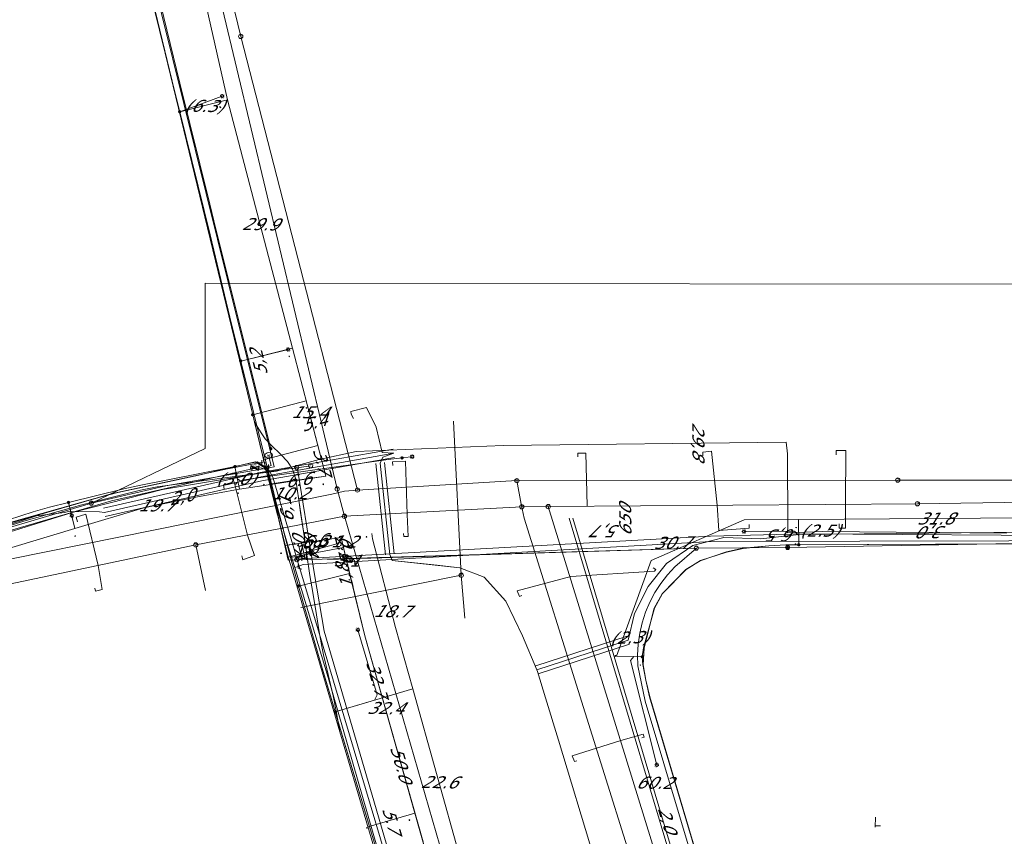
# Model space of a CAD drawing. Header units: metres. Extents: x 124576 to 133557, y 395865 to 402386.
# Tile 201 of 256: x 127210 to 127324, y 401810 to 401905. Entities that reach past the tile are written whole.
import ezdxf
from ezdxf.enums import TextEntityAlignment as Align

# ---------------------------------------------------------------- set-up
doc = ezdxf.new("R2010")
doc.units = ezdxf.units.M
doc.header["$MEASUREMENT"] = 0
for name, color, linetype, lineweight, true_color in [('LG_Datatransport_KPN_BV', 3, 'Continuous', 13, 0x00ff00), ('LG_Datatransport_Tele2_Nederland_BV', 3, 'Continuous', 13, 0x00ff00), ('LG_Gas_Hoge_Druk_Enexis_Netbeheer_BV', 7, 'Continuous', 13, 0xff9b00), ('LG_Gas_Hoge_Druk_P_Enexis_Netbeheer_BV', 7, 'Continuous', 13, 0xff9b00), ('LG_Gas_Lage_Druk_Enexis_Netbeheer_BV', 7, 'Continuous', 13, 0xffdc7d), ('LG_Gas_Lage_Druk_P_Enexis_Netbeheer_BV', 7, 'Continuous', 13, 0xffdc7d), ('LG_Laag_Spanning_Enexis_Netbeheer_BV', 7, 'Continuous', 13, 0x960000), ('LG_Midden_Spanning_Enexis_Netbeheer_BV', 7, 'Continuous', 13, 0xd20000), ('LG_Riool_Vrij_Verval_Gemeente_Tilburg_Ruimtelijke_Uitvoering', 7, 'Continuous', 13, 0xca00a0), ('LG_unet-4_Brabant_Water', 5, 'Continuous', 13, 0x0000ff)]:
    doc.layers.add(name, color=color, linetype=linetype, lineweight=lineweight, true_color=true_color)
for name, color, linetype, lineweight in [('LG_Datatransport_P_KPN_BV', 7, 'Continuous', 0), ('LG_Laag_Spanning_P_Enexis_Netbeheer_BV', 7, 'Continuous', 0), ('LG_Midden_Spanning_P_Enexis_Netbeheer_BV', 7, 'Continuous', 0), ('LG_n00003_Spitters_Electrotechniek_BV', 7, 'Continuous', 13), ('LG_Riool_Vrij_Verval_P_Gemeente_Tilburg_Ruimtelijke_Uitvoering', 7, 'Continuous', 0), ('LG_unet-4_P_Brabant_Water', 7, 'Continuous', 0), ('MV_Datatransport', 7, 'Continuous', 0), ('MV_Gas_Hoge_Druk', 7, 'Continuous', 0), ('MV_Gas_Hoge_Druk_lijn', 7, 'Continuous', 0), ('MV_Gas_Hoge_Druk_pijl', 7, 'Continuous', 0), ('MV_Laag_Spanning', 7, 'Continuous', 0), ('MV_Laag_Spanning_lijn', 7, 'Continuous', 0), ('MV_Laag_Spanning_pijl', 7, 'Continuous', 0), ('MV_Midden_Spanning', 7, 'Continuous', 0), ('MV_Midden_Spanning_lijn', 7, 'Continuous', 0), ('MV_Midden_Spanning_pijl', 7, 'Continuous', 0)]:
    doc.layers.add(name, color=color, linetype=linetype, lineweight=lineweight)
doc.styles.add('Klic_Annotatie', font='verdanai.ttf', dxfattribs={"oblique": 20, "height": 1.4})
doc.styles.add('Style-Arial', font='arial.ttf')
doc.styles.add('Style-Arial Narrow', font='ARIALN.TTF')

# ---------------------------------------------------------------- blocks, each defined once
blk = doc.blocks.new('Mof')
at = {"layer": 'LG_Laag_Spanning_P_Enexis_Netbeheer_BV'}
h = blk.add_hatch(color=256, dxfattribs=at)
edge = h.paths.add_edge_path()
edge.add_arc((0, 0), 2, 0, 360)
blk = doc.blocks.new('Mof_1')
at = {"layer": 'LG_Midden_Spanning_P_Enexis_Netbeheer_BV'}
h = blk.add_hatch(color=256, dxfattribs=at)
edge = h.paths.add_edge_path()
edge.add_arc((0, 0), 2, 0, 360)
blk = doc.blocks.new('Streetlight')
at = {"layer": 'LG_Laag_Spanning_P_Enexis_Netbeheer_BV'}
for p, q in [((-1.8, 1.8), (-1.1, 1.1)), ((0, 2.5), (0, 1.5)), ((1.8, 1.8), (1.1, 1.1)), ((-1.1, -1.1), (-1.8, -1.8)), ((0, -1.5), (0, -2.5)), ((1.1, -1.1), (1.8, -1.8))]:
    blk.add_line(p, q, dxfattribs=at)
at = {"layer": 'LG_Laag_Spanning_P_Enexis_Netbeheer_BV', "flags": 128}
for points in [[(-2.5, 0), (-1.5, 0)], [(1.5, 0), (2.5, 0)]]:
    blk.add_lwpolyline(points, dxfattribs=at)
at = {"layer": 'LG_Laag_Spanning_P_Enexis_Netbeheer_BV'}
blk.add_circle((0, 0), 1.5, dxfattribs=at)
blk = doc.blocks.new('Eindkap')
at = {"layer": 'LG_Gas_Lage_Druk_P_Enexis_Netbeheer_BV', "flags": 128}
blk.add_lwpolyline([(-0.8, -2.5), (1.7, -2.5), (1.7, 2.5), (-0.8, 2.5), (-2, 1.2), (-2, -1.2), (-0.8, -2.5)], close=True, dxfattribs=at)
blk = doc.blocks.new('Verloopstuk_1')
at = {"layer": 'LG_Gas_Hoge_Druk_P_Enexis_Netbeheer_BV', "lineweight": 30, "flags": 128}
for points in [[(-3, 0), (-7.6, -2.3), (-7.6, 2.3), (-3, 0)], [(-3, 0), (1.6, -2.3), (1.5, 2.3), (-3, 0)]]:
    blk.add_lwpolyline(points, close=True, dxfattribs=at)
at = {"layer": 'LG_Gas_Hoge_Druk_P_Enexis_Netbeheer_BV', "color": 7, "linetype": 'Continuous', "style": 'Style-Arial Narrow'}
blk.add_text('G', height=3.5, dxfattribs=at).set_placement((-3.1, 2.6), align=Align.MIDDLE_CENTER)
blk = doc.blocks.new('Tstuk')
at = {"layer": 'LG_Gas_Lage_Druk_P_Enexis_Netbeheer_BV'}
for p, q in [((-2.3, 1.8), (2.3, 1.8)), ((0, -1.8), (0, 1.8))]:
    blk.add_line(p, q, dxfattribs=at)
blk.add_circle((0, 0.7), 2.5, dxfattribs=at)
blk = doc.blocks.new('Tstuk_1')
at = {"layer": 'LG_Gas_Hoge_Druk_P_Enexis_Netbeheer_BV'}
for p, q in [((-2.3, 1.8), (2.3, 1.8)), ((0, -1.8), (0, 1.8))]:
    blk.add_line(p, q, dxfattribs=at)
blk.add_circle((0, 0.7), 2.5, dxfattribs=at)
blk = doc.blocks.new('Afsluiter_1')
at = {"layer": 'LG_Gas_Hoge_Druk_P_Enexis_Netbeheer_BV'}
blk.add_line((0, -2.5), (0, 2.5), dxfattribs=at)
at = {"layer": 'LG_Gas_Hoge_Druk_P_Enexis_Netbeheer_BV', "extrusion": (0, 0, -1)}
blk.add_solid([(0.2, 2.5), (-0.3, 2.5), (0.2, -2.5), (-0.3, -2.5)], dxfattribs=at)
blk = doc.blocks.new('m_pijl')
at = {"layer": 'MV_Laag_Spanning_pijl'}
blk.add_hatch(color=7, dxfattribs=at).paths.add_polyline_path([(-1, -0.3), (-1, 0), (-1, 0.3), (0, 0)])
at = {"layer": 'MV_Laag_Spanning_pijl', "flags": 128}
blk.add_lwpolyline([(-1, 0), (-1, 0.3), (0, 0), (-1, -0.3), (-1, 0)], close=True, dxfattribs=at)
blk = doc.blocks.new('m_pijl_1')
at = {"layer": 'MV_Midden_Spanning_pijl'}
blk.add_hatch(color=7, dxfattribs=at).paths.add_polyline_path([(-1, -0.3), (-1, 0), (-1, 0.3), (0, 0)])
at = {"layer": 'MV_Midden_Spanning_pijl', "flags": 128}
blk.add_lwpolyline([(-1, 0), (-1, 0.3), (0, 0), (-1, -0.3), (-1, 0)], close=True, dxfattribs=at)
blk = doc.blocks.new('m_pijl_3')
at = {"layer": 'MV_Gas_Hoge_Druk_pijl'}
blk.add_hatch(color=7, dxfattribs=at).paths.add_polyline_path([(-1, -0.3), (-1, 0), (-1, 0.3), (0, 0)])
at = {"layer": 'MV_Gas_Hoge_Druk_pijl', "flags": 128}
blk.add_lwpolyline([(-1, 0), (-1, 0.3), (0, 0), (-1, -0.3), (-1, 0)], close=True, dxfattribs=at)
blk = doc.blocks.new('FireHydrant')
at = {"layer": 'LG_unet-4_P_Brabant_Water'}
blk.add_ellipse((0, 0), major_axis=(4.45, 0), ratio=0.727642, dxfattribs=at)
at = {"layer": 'LG_unet-4_P_Brabant_Water', "style": 'Style-Arial'}
blk.add_text('BK', height=2.5, dxfattribs=at).set_placement((0, 0), align=Align.MIDDLE_CENTER)
blk = doc.blocks.new('Afsluiter_2')
at = {"layer": 'LG_unet-4_P_Brabant_Water'}
blk.add_line((0, -2.5), (0, 2.5), dxfattribs=at)
blk.add_solid([(-0.25, 2.5), (0.25, 2.5), (-0.25, -2.5), (0.25, -2.5)], dxfattribs=at)
blk = doc.blocks.new('Onbekend_2')
at = {"layer": 'LG_Riool_Vrij_Verval_P_Gemeente_Tilburg_Ruimtelijke_Uitvoering'}
blk.add_hatch(color=256, dxfattribs=at).paths.add_polyline_path([(-0.3, -1.1, -0.262633), (0.2, 0.2), (0.6, 0.5, 0.379827), (0.7, 1.3), (0.7, 1.3, 0.228508), (0, 1.5), (0, 1.5, 0.459053), (-0.8, 0.8), (-1.3, 0.9, -0.414214), (-0.1, 2, -0.243799), (1.1, 1.5, -0.379827), (0.9, 0.1), (0.5, -0.2, 0.262633), (0.2, -1.1), (-0.2, -1.1)])
blk.add_circle((0, 0), 2.5, dxfattribs=at)
at = {"layer": 'LG_Riool_Vrij_Verval_P_Gemeente_Tilburg_Ruimtelijke_Uitvoering', "extrusion": (0, 0, -1)}
blk.add_solid([(0.3, -2.1), (-0.2, -2.1), (0.3, -1.5), (-0.2, -1.5)], dxfattribs=at)
blk = doc.blocks.new('Onbekend_3')
at = {"layer": 'LG_Datatransport_P_KPN_BV'}
blk.add_hatch(color=256, dxfattribs=at).paths.add_polyline_path([(-0.3, -1.1, -0.262633), (0.2, 0.2), (0.6, 0.5, 0.379827), (0.7, 1.3), (0.7, 1.3, 0.228508), (0, 1.5), (0, 1.5, 0.459053), (-0.8, 0.8), (-1.3, 0.9, -0.414214), (-0.1, 2, -0.243799), (1.1, 1.5, -0.379827), (0.9, 0.1), (0.5, -0.2, 0.262633), (0.2, -1.1), (-0.2, -1.1)])
blk.add_circle((0, 0), 2.5, dxfattribs=at)
at = {"layer": 'LG_Datatransport_P_KPN_BV', "extrusion": (0, 0, -1)}
blk.add_solid([(0.3, -2.1), (-0.2, -2.1), (0.3, -1.5), (-0.2, -1.5)], dxfattribs=at)
blk = doc.blocks.new('Mof_2')
at = {"layer": 'LG_Datatransport_P_KPN_BV'}
h = blk.add_hatch(color=256, dxfattribs=at)
edge = h.paths.add_edge_path()
edge.add_arc((0, 0), 2, 0, 360)

msp = doc.modelspace()

# ---------------------------------------------------------------- linework, layer by layer
at = {"layer": 'LG_Datatransport_KPN_BV'}
for p, q in [((127238.75, 401851.5), (127240.61, 401843.46)), ((127245.47, 401842.29), (127288.45, 401843.62)), ((127299.09, 401843.69), (127288.45, 401843.62))]:
    msp.add_line(p, q, dxfattribs=at)
at = {"layer": 'LG_Datatransport_KPN_BV', "flags": 128}
for points in [[(127229.93, 401965.46), (127229.78, 401966.24), (127213.12, 401962.36), (127214.74, 401954.9), (127223.52, 401916.41), (127233.96, 401874.45), (127238.92, 401854.53), (127239.25, 401853.09), (127238.4, 401852.93)], [(127217.96, 401848.85), (127217.96, 401848.85), (127231.24, 401855.21), (127231.23, 401874.46), (127233.96, 401874.45), (127341.41, 401874.34), (127365.76, 401889.78), (127439.25, 401889.8), (127439.01, 401903.9)], [(127238.4, 401852.93), (127226.64, 401850.88), (127217.96, 401848.85), (127217.96, 401848.85), (127201.44, 401843.96)], [(127238.4, 401852.93), (127238.85, 401851.09), (127240.88, 401842.19), (127288.45, 401843.62)], [(127463.13, 401844.77), (127428.57, 401844.54), (127403.87, 401845.09), (127402.96, 401845.79), (127381.78, 401845.62), (127378.2, 401845.73), (127376.16, 401845.05), (127299.09, 401843.69)], [(127288.45, 401843.62), (127285.94, 401841.45), (127285.08, 401840.51), (127284.31, 401839.5), (127283.62, 401838.43), (127283.03, 401837.31), (127282.54, 401836.14), (127282.14, 401834.93), (127281.85, 401833.69), (127281.67, 401832.43), (127281.59, 401831.16), (127281.62, 401829.89), (127282.5, 401825.78), (127323.22, 401689.79)]]:
    msp.add_lwpolyline(points, dxfattribs=at)
at = {"layer": 'LG_Datatransport_Tele2_Nederland_BV', "flags": 128}
msp.add_lwpolyline([(127203.82, 401844.78), (127210.09, 401846.76), (127216.84, 401848.67), (127223.69, 401850.38), (127225.63, 401850.76), (127236.11, 401852.15), (127239.52, 401852.58), (127244.49, 401853.95), (127248.82, 401854.86), (127265.95, 401855.55), (127298.92, 401855.96), (127299.05, 401854.59), (127299.11, 401846.18), (127299.07, 401845.39), (127303.17, 401845.55), (127324.58, 401845.36)], dxfattribs=at)
at = {"layer": 'LG_Gas_Hoge_Druk_Enexis_Netbeheer_BV'}
for p, q in [((127237.32, 401852.93), (127236.7, 401852.86)), ((127241.55, 401843.59), (127239.1, 401851.87)), ((127290.08, 401844.99), (127242.86, 401842.41)), ((127241.96, 401842.25), (127242.5, 401842.39)), ((127242.26, 401841.22), (127241.96, 401842.25))]:
    msp.add_line(p, q, dxfattribs=at)
at = {"layer": 'LG_Gas_Hoge_Druk_Enexis_Netbeheer_BV', "flags": 128}
for points in [[(127236.7, 401852.86), (127220.32, 401849.12), (127204.5, 401844.49), (127188.88, 401838.89), (127173.87, 401832.18), (127159.44, 401824.22), (127147.01, 401816.67), (127139.26, 401811.41), (127126.72, 401801.01), (127113.16, 401788.66), (127103.51, 401778.22), (127087.42, 401760.02), (127072.55, 401742.32), (127062.05, 401729.62), (127054.62, 401720.42), (127044.48, 401707.41), (127031.99, 401691.15), (127019.09, 401673.38), (127009, 401659.27)], [(127241.96, 401842.25), (127241.55, 401843.59), (127239.1, 401851.87), (127238.69, 401852.65), (127237.71, 401852.98), (127237.32, 401852.93)], [(127242.5, 401842.39), (127242.86, 401842.41), (127290.08, 401844.99), (127300.94, 401845.29), (127335.44, 401845.03), (127363.19, 401845.2)], [(127291.79, 401674.49), (127279.68, 401714.93), (127270.66, 401745.65), (127265.93, 401761.74), (127263.78, 401769.06), (127256.58, 401793.2), (127244.96, 401832.17), (127242.26, 401841.22)]]:
    msp.add_lwpolyline(points, dxfattribs=at)
at = {"layer": 'LG_Gas_Lage_Druk_Enexis_Netbeheer_BV'}
for p, q in [((127243.51, 401853.19), (127241.95, 401852.98)), ((127242.05, 401852.35), (127243.65, 401842.48))]:
    msp.add_line(p, q, dxfattribs=at)
at = {"layer": 'LG_Gas_Lage_Druk_Enexis_Netbeheer_BV', "flags": 128}
for points in [[(127241.95, 401852.98), (127240.24, 401852.75), (127226.26, 401850.42), (127215.71, 401847.75), (127201.36, 401843.29), (127186.62, 401837.86), (127173.01, 401831.43), (127155.34, 401821.83), (127148.82, 401817.24), (127139.85, 401811)], [(127290.98, 401680.34), (127289.51, 401685.25), (127280.02, 401716.87), (127273.97, 401737.13), (127268.46, 401755.27), (127264.2, 401768.42), (127264.2, 401768.45), (127261.26, 401778.53), (127251.16, 401813.24), (127245.07, 401833.95), (127243.96, 401840.54), (127243.65, 401842.48), (127242.05, 401852.35), (127241.95, 401852.98)]]:
    msp.add_lwpolyline(points, dxfattribs=at)
at = {"layer": 'LG_Laag_Spanning_Enexis_Netbeheer_BV'}
for p, q in [((127228.26, 401894.43), (127233.21, 401896.26)), ((127235.37, 401865.4), (127240.89, 401866.74)), ((127238.67, 401852.2), (127238.49, 401852.89)), ((127215.3, 401848.93), (127215.68, 401847.41)), ((127242.09, 401839.2), (127241.18, 401842.53))]:
    msp.add_line(p, q, dxfattribs=at)
at = {"layer": 'LG_Laag_Spanning_Enexis_Netbeheer_BV', "flags": 128}
for points in [[(127238.49, 401852.89), (127235.37, 401865.4), (127234.11, 401870.52), (127231.79, 401880.08), (127228.26, 401894.43), (127227.66, 401896.87), (127225.91, 401903.93), (127221.12, 401923.35), (127220.93, 401924.15), (127215.41, 401946.68), (127214.06, 401952.23), (127210.71, 401966.12), (127208.62, 401974.85), (127206.41, 401984.04), (127201.68, 402003.87), (127196.52, 402025.49), (127194.69, 402033.15), (127194, 402036.03)], [(127211.45, 401970.54), (127211.62, 401969.73), (127213.37, 401961.72), (127216.07, 401950.12), (127216.52, 401948.17), (127218.95, 401937.71), (127219.4, 401935.76), (127221.6, 401926.15), (127222.98, 401920.16), (127225.55, 401908.97), (127226.01, 401907.02), (127228.29, 401897.77), (127231.77, 401883.67), (127232.25, 401881.73), (127238.87, 401855.18)], [(127211.45, 401970.54), (127211.62, 401969.73), (127213.37, 401961.72), (127216.07, 401950.12), (127216.52, 401948.17), (127218.95, 401937.71), (127219.4, 401935.76), (127221.6, 401926.15), (127222.98, 401920.16), (127225.55, 401908.97), (127226.01, 401907.02), (127228.29, 401897.77), (127231.77, 401883.67), (127232.25, 401881.73), (127238.87, 401855.18)], [(127242.09, 401839.2), (127241.18, 401842.53), (127239.51, 401848.89), (127238.94, 401851.12), (127238.75, 401851.87), (127238.67, 401852.2), (127238.49, 401852.89), (127235.37, 401865.4), (127234.11, 401870.52), (127231.79, 401880.08), (127228.26, 401894.43), (127227.66, 401896.87), (127225.91, 401903.93), (127221.12, 401923.35)], [(127234.69, 401853.11), (127234.92, 401851.93), (127234.97, 401851.68), (127235.27, 401851.48), (127235.76, 401851.55), (127252.55, 401853.92), (127254.16, 401854.12)], [(127254.16, 401854.12), (127254.38, 401854.15), (127255.34, 401854.26)], [(127138.73, 401812.15), (127154.16, 401822.19), (127160.83, 401826.52), (127162.57, 401827.5), (127185.67, 401838.67), (127186.52, 401839.08), (127188.36, 401839.87), (127197.77, 401843.44), (127199.66, 401844.11), (127211.17, 401847.84), (127213.09, 401848.39), (127215.3, 401848.93), (127221.76, 401850.53), (127223.72, 401850.96), (127234.14, 401853.01), (127234.69, 401853.11), (127236.1, 401853.41), (127237.27, 401853.65), (127238.49, 401852.89)], [(127199.66, 401844.11), (127211.17, 401847.84), (127213.09, 401848.39), (127215.3, 401848.93), (127221.76, 401850.53), (127223.72, 401850.96), (127234.14, 401853.01), (127234.69, 401853.11), (127236.1, 401853.41), (127237.27, 401853.65), (127238.49, 401852.89), (127238.67, 401852.2), (127238.75, 401851.87), (127238.94, 401851.12), (127239.51, 401848.89), (127241.18, 401842.53), (127242.09, 401839.2), (127244.85, 401829.62), (127246.05, 401825.62), (127246.38, 401824.53), (127252.87, 401802.88)], [(127241.18, 401842.53), (127239.87, 401847.5), (127239.51, 401848.89), (127238.94, 401851.12), (127238.75, 401851.87), (127238.67, 401852.2)], [(127241.18, 401842.53), (127239.87, 401847.5), (127239.51, 401848.89), (127238.94, 401851.12), (127238.75, 401851.87), (127238.67, 401852.2)], [(127241.18, 401842.53), (127239.87, 401847.5), (127239.51, 401848.89), (127238.94, 401851.12), (127238.75, 401851.87), (127238.67, 401852.2)], [(127241.18, 401842.53), (127239.51, 401848.89), (127238.94, 401851.12), (127238.75, 401851.87), (127238.67, 401852.2)], [(127300.38, 401844), (127300.38, 401845.08), (127299.88, 401845.57), (127294.01, 401845.55)], [(127332.18, 401844.16), (127300.38, 401844), (127298.88, 401843.99), (127296.88, 401843.89), (127293.92, 401843.59), (127291.97, 401843.17), (127288.88, 401842.15), (127287.23, 401841.12), (127284.52, 401838.31), (127283.57, 401836.62), (127282.3, 401832), (127282.15, 401830.96), (127282.22, 401830.05), (127282.56, 401828.25), (127283.03, 401826.3), (127293.76, 401790.19), (127302.69, 401760.1), (127308.11, 401741.83), (127308.68, 401739.91), (127312.18, 401728.35), (127312.24, 401728.15), (127321.29, 401698.11), (127324.27, 401688.24), (127324.84, 401686.33)], [(127332.18, 401844.16), (127300.38, 401844), (127298.88, 401843.99), (127296.88, 401843.89), (127293.92, 401843.59), (127291.97, 401843.17), (127288.88, 401842.15), (127287.23, 401841.12), (127284.52, 401838.31), (127283.57, 401836.62), (127282.3, 401832), (127282.15, 401830.96), (127282.22, 401830.05), (127282.56, 401828.25), (127283.03, 401826.3), (127293.76, 401790.19), (127302.69, 401760.1), (127308.11, 401741.83), (127308.68, 401739.91), (127312.18, 401728.35), (127312.24, 401728.15), (127321.29, 401698.11), (127324.27, 401688.24), (127324.84, 401686.33)], [(127269.99, 401745.41), (127268.62, 401750), (127261.98, 401772.34), (127260.64, 401776.85), (127259.09, 401782.04), (127269.99, 401745.41), (127268.62, 401750), (127261.98, 401772.34), (127260.64, 401776.85), (127259.09, 401782.04), (127253.37, 401801.21), (127252.87, 401802.88), (127246.38, 401824.53), (127246.05, 401825.62), (127244.85, 401829.62), (127252.87, 401802.88), (127246.38, 401824.53), (127246.05, 401825.62), (127244.85, 401829.62), (127242.09, 401839.2)], [(127289.69, 401678.86), (127286.98, 401688.03), (127282.53, 401703.09), (127278.69, 401716.08), (127276.85, 401722.26), (127269.99, 401745.41), (127268.62, 401750), (127261.98, 401772.34), (127260.64, 401776.85), (127259.09, 401782.04), (127253.37, 401801.21), (127252.87, 401802.88), (127246.38, 401824.53), (127246.05, 401825.62), (127244.85, 401829.62), (127242.09, 401839.2)], [(127246.38, 401824.53), (127250.95, 401825.9), (127251.28, 401826.52), (127249.02, 401834.1)], [(127282.15, 401830.96), (127281.15, 401830.98), (127280.77, 401830.51), (127283.84, 401818.35)]]:
    msp.add_lwpolyline(points, dxfattribs=at)
at = {"layer": 'LG_Midden_Spanning_Enexis_Netbeheer_BV'}
for p, q in [((127236.76, 401859.14), (127192.55, 402041.67)), ((127236.97, 401858.29), (127236.76, 401859.14)), ((127238.41, 401852.35), (127238.28, 401852.89))]:
    msp.add_line(p, q, dxfattribs=at)
at = {"layer": 'LG_Midden_Spanning_Enexis_Netbeheer_BV', "flags": 128}
for points in [[(127236.76, 401859.14), (127192.55, 402041.67), (127192.55, 402041.67), (127192.46, 402041.97), (127192.07, 402043.42), (127191.96, 402043.91), (127190.21, 402051.64), (127189.83, 402052.41), (127189.49, 402052.71), (127189.07, 402052.87), (127188.95, 402052.89), (127188.71, 402052.92), (127188.47, 402052.9), (127188.36, 402052.87), (127187.92, 402052.78), (127186.85, 402052.59)], [(127262.65, 401769.04), (127246.92, 401822.23), (127246.52, 401824.44), (127246.12, 401826.4), (127245.24, 401830.2), (127245.01, 401831.17), (127244.8, 401832.15), (127244.51, 401833.88), (127244.18, 401835.85), (127243.75, 401838.44), (127243.43, 401840.41), (127243.07, 401842.83), (127243.03, 401843.15), (127242.78, 401844.8), (127242.17, 401848.92), (127241.9, 401850.8), (127241.74, 401851.76), (127241.45, 401852.69), (127241.4, 401852.79), (127240.8, 401853.71), (127240.05, 401854.51), (127238.91, 401855.62), (127238.2, 401856.33), (127237.67, 401857.17), (127236.97, 401858.29), (127236.76, 401859.14)], [(127241.74, 401851.76), (127241.45, 401852.69), (127241.4, 401852.79), (127240.8, 401853.71), (127240.05, 401854.51), (127238.91, 401855.62), (127238.2, 401856.33), (127237.67, 401857.17), (127236.97, 401858.29)], [(127238.28, 401852.89), (127238.21, 401853.15), (127236.97, 401858.29)], [(127268.88, 401748.39), (127263.22, 401767.12), (127262.65, 401769.04), (127246.92, 401822.23), (127241.19, 401841.6), (127240.91, 401842.56), (127240.66, 401843.53), (127238.7, 401851.21), (127238.41, 401852.35), (127238.28, 401852.89), (127237.06, 401853.68), (127232.44, 401852.56), (127230.49, 401852.11), (127226.88, 401851.34), (127221.04, 401850.08), (127219.1, 401849.59), (127210.23, 401847.03), (127205.22, 401845.59), (127203.32, 401844.97), (127192.74, 401841.13), (127189.35, 401839.91), (127187.49, 401839.19), (127179.64, 401835.97), (127178.74, 401835.58)], [(127178.74, 401835.58), (127179.64, 401835.97), (127187.49, 401839.19), (127189.35, 401839.91), (127192.74, 401841.13), (127203.32, 401844.97), (127205.22, 401845.59), (127210.23, 401847.03), (127219.1, 401849.59), (127221.04, 401850.08), (127226.88, 401851.34), (127230.49, 401852.11), (127232.44, 401852.56), (127237.06, 401853.68), (127238.28, 401852.89)], [(127238.41, 401852.35), (127238.7, 401851.21), (127239.65, 401847.46), (127239.68, 401847.37), (127240.66, 401843.53), (127240.91, 401842.56)], [(127238.41, 401852.35), (127238.7, 401851.21), (127239.65, 401847.46), (127239.68, 401847.37), (127240.66, 401843.53), (127240.91, 401842.56)], [(127240.91, 401842.56), (127240.66, 401843.53), (127238.7, 401851.21), (127238.41, 401852.35)], [(127241.74, 401851.76), (127241.9, 401850.8), (127242.17, 401848.92), (127242.34, 401847.76), (127242.78, 401844.8), (127243.03, 401843.15)], [(127241.74, 401851.76), (127241.9, 401850.8), (127242.17, 401848.92), (127242.34, 401847.76), (127242.78, 401844.8), (127243.03, 401843.15)], [(127243.03, 401843.15), (127242.78, 401844.8), (127242.17, 401848.92), (127241.9, 401850.8), (127241.74, 401851.76)], [(127324.85, 401686.28), (127324.84, 401686.34), (127324.26, 401688.26), (127312.46, 401727.38), (127311.88, 401729.3), (127308.28, 401741.38), (127283.01, 401826.3), (127282.56, 401828.24), (127282.27, 401830.03), (127282.36, 401831.98), (127283.52, 401836.61), (127284.47, 401838.29), (127287.28, 401841.14), (127288.93, 401842.16), (127291.95, 401843.15), (127293.89, 401843.57), (127296.89, 401843.89), (127298.88, 401844), (127337.62, 401844.16), (127338.62, 401844.17)], [(127338.62, 401844.17), (127337.62, 401844.16), (127298.88, 401844), (127296.89, 401843.89), (127293.89, 401843.57), (127291.95, 401843.15), (127288.93, 401842.16), (127287.28, 401841.14), (127284.47, 401838.29), (127283.52, 401836.61), (127282.36, 401831.98), (127282.27, 401830.03), (127282.56, 401828.24), (127283.01, 401826.3), (127308.28, 401741.38), (127311.88, 401729.3), (127312.46, 401727.38), (127324.26, 401688.26), (127324.84, 401686.34), (127324.85, 401686.28)], [(127246.92, 401822.23), (127241.19, 401841.6), (127240.91, 401842.56)], [(127246.92, 401822.23), (127246.52, 401824.44), (127246.12, 401826.4), (127245.24, 401830.2), (127245.01, 401831.17), (127244.8, 401832.15), (127244.51, 401833.88), (127244.18, 401835.85), (127243.75, 401838.44), (127243.43, 401840.41), (127243.07, 401842.83), (127243.03, 401843.15)], [(127268.88, 401748.39), (127263.22, 401767.12), (127262.65, 401769.04), (127246.92, 401822.23)]]:
    msp.add_lwpolyline(points, dxfattribs=at)
at = {"layer": 'LG_n00003_Spitters_Electrotechniek_BV'}
for p, q in [((127250.03, 401859.97), (127248.2, 401859.51)), ((127251.16, 401857.71), (127250.03, 401859.97)), ((127248.2, 401859.51), (127248.25, 401859.2)), ((127248.25, 401859.2), (127248.51, 401858.72)), ((127251.85, 401854.75), (127251.16, 401857.71)), ((127237.64, 401852.42), (127253.11, 401855.15)), ((127253.2, 401854.66), (127237.74, 401851.93)), ((127253.2, 401854.66), (127237.74, 401851.93)), ((127237.84, 401851.44), (127253.29, 401854.17)), ((127251.62, 401853.52), (127251.91, 401854.22)), ((127251.62, 401853.52), (127251.91, 401854.22)), ((127251.62, 401853.52), (127251.91, 401854.22)), ((127253.2, 401854.66), (127251.85, 401854.75)), ((127251.91, 401854.22), (127253.2, 401854.66)), ((127251.91, 401854.22), (127253.2, 401854.66)), ((127251.91, 401854.22), (127253.2, 401854.66)), ((127252.24, 401842.83), (127251.12, 401853.47)), ((127252.74, 401842.88), (127251.62, 401853.52)), ((127252.74, 401842.88), (127251.62, 401853.52)), ((127252.74, 401842.88), (127251.62, 401853.52)), ((127253.24, 401842.94), (127252.11, 401853.58)), ((127219.37, 401848.26), (127237.64, 401852.42)), ((127237.74, 401851.93), (127219.48, 401847.77)), ((127237.74, 401851.93), (127219.48, 401847.77)), ((127219.59, 401847.28), (127237.84, 401851.44)), ((127211.58, 401847.36), (127195.6, 401842.23)), ((127211.58, 401847.36), (127195.6, 401842.23)), ((127214.82, 401847.78), (127211.58, 401847.36)), ((127214.82, 401847.78), (127211.58, 401847.36)), ((127215.3, 401847.87), (127214.82, 401847.78)), ((127215.3, 401847.87), (127214.82, 401847.78)), ((127218.92, 401847.84), (127215.3, 401847.87)), ((127218.92, 401847.84), (127215.3, 401847.87)), ((127219.48, 401847.77), (127218.92, 401847.84)), ((127219.48, 401847.77), (127218.92, 401847.84)), ((127291.67, 401844.86), (127288.05, 401843.92)), ((127288.05, 401843.92), (127291.67, 401844.86)), ((127295.98, 401844.71), (127291.67, 401844.86)), ((127291.67, 401844.86), (127295.98, 401844.71)), ((127300.44, 401845.19), (127295.98, 401844.71)), ((127295.98, 401844.71), (127300.44, 401845.19)), ((127344.78, 401845.68), (127300.44, 401845.19)), ((127300.44, 401845.19), (127344.78, 401845.68)), ((127288.05, 401843.92), (127284.99, 401841.84)), ((127284.99, 401841.84), (127288.05, 401843.92)), ((127253.02, 401842.18), (127252.74, 401842.88)), ((127253.02, 401842.18), (127252.74, 401842.88)), ((127253.02, 401842.18), (127252.74, 401842.88)), ((127258.26, 401841.62), (127253.02, 401842.18)), ((127258.26, 401841.62), (127253.02, 401842.18)), ((127260.91, 401841.33), (127253.02, 401842.18)), ((127260.91, 401841.33), (127258.26, 401841.62)), ((127260.91, 401841.33), (127258.26, 401841.62)), ((127263.73, 401840.22), (127260.91, 401841.33)), ((127263.73, 401840.22), (127260.91, 401841.33)), ((127263.73, 401840.22), (127260.91, 401841.33)), ((127284.99, 401841.84), (127282.85, 401839.15)), ((127282.85, 401839.15), (127284.99, 401841.84)), ((127266.27, 401837.44), (127263.73, 401840.22)), ((127266.27, 401837.44), (127263.73, 401840.22)), ((127266.27, 401837.44), (127263.73, 401840.22)), ((127282.85, 401839.15), (127281.23, 401836)), ((127281.23, 401836), (127282.85, 401839.15)), ((127268.21, 401833.41), (127266.27, 401837.44)), ((127268.21, 401833.41), (127266.27, 401837.44)), ((127268.21, 401833.41), (127266.27, 401837.44)), ((127281.23, 401836), (127280.52, 401832.89)), ((127280.52, 401832.89), (127281.23, 401836)), ((127269.88, 401829.44), (127268.21, 401833.41)), ((127269.88, 401829.44), (127268.21, 401833.41)), ((127269.88, 401829.44), (127268.21, 401833.41)), ((127280.37, 401833.36), (127269.73, 401829.92)), ((127280.52, 401832.89), (127269.88, 401829.44)), ((127269.88, 401829.44), (127280.52, 401832.89)), ((127280.68, 401832.41), (127270.03, 401828.97)), ((127269.94, 401829.26), (127269.88, 401829.44)), ((127269.94, 401829.26), (127269.88, 401829.44)), ((127269.94, 401829.26), (127269.88, 401829.44)), ((127270.89, 401826.16), (127269.94, 401829.26)), ((127270.89, 401826.16), (127269.94, 401829.26)), ((127270.89, 401826.16), (127269.94, 401829.26)), ((127272.4, 401821.25), (127270.89, 401826.16)), ((127272.4, 401821.25), (127270.89, 401826.16)), ((127272.4, 401821.25), (127270.89, 401826.16)), ((127277.18, 401805.46), (127272.4, 401821.25)), ((127277.18, 401805.46), (127272.4, 401821.25)), ((127277.18, 401805.46), (127272.4, 401821.25))]:
    msp.add_line(p, q, dxfattribs=at)
at = {"layer": 'LG_Riool_Vrij_Verval_Gemeente_Tilburg_Ruimtelijke_Uitvoering'}
for p, q in [((127222.56, 401956.07), (127235.37, 401903.21)), ((127233.24, 401906.41), (127246.6, 401850.51)), ((127235.37, 401903.21), (127248.97, 401850.38)), ((127261.06, 401840.45), (127260.16, 401858.41)), ((127247.44, 401847.33), (127246.6, 401850.51)), ((127267.54, 401851.47), (127248.97, 401850.38)), ((127311.91, 401851.53), (127267.54, 401851.47)), ((127355, 401851.57), (127311.91, 401851.53)), ((127357.48, 401849.37), (127314.21, 401848.78)), ((127247.44, 401847.33), (127268.11, 401848.43)), ((127271.19, 401848.45), (127268.11, 401848.43)), ((127271.19, 401848.45), (127314.21, 401848.78)), ((127284.42, 401805.67), (127271.19, 401848.45)), ((127247.44, 401847.33), (127230.12, 401843.98)), ((127262.68, 401794.83), (127247.44, 401847.33)), ((127205.29, 401838.75), (127230.12, 401843.98)), ((127230.12, 401843.98), (127231.25, 401838.69)), ((127242.35, 401836.69), (127261.06, 401840.45)), ((127261.06, 401840.45), (127261.46, 401835.47))]:
    msp.add_line(p, q, dxfattribs=at)
at = {"layer": 'LG_Riool_Vrij_Verval_Gemeente_Tilburg_Ruimtelijke_Uitvoering', "flags": 128}
for points in [[(127274.65, 401854.24), (127274.66, 401854.66), (127275.58, 401854.69), (127275.74, 401848.55)], [(127289.19, 401854.37), (127289.21, 401854.77), (127290.2, 401854.89), (127290.87, 401848.63), (127291.05, 401845.67), (127294.62, 401845.92), (127294.59, 401846.38)], [(127304.73, 401854.48), (127304.73, 401854.97), (127305.88, 401854.99), (127305.81, 401848.79), (127305.84, 401845.94), (127305.1, 401845.93), (127305.1, 401846.44)], [(127253.08, 401853.23), (127253.06, 401853.66), (127254.58, 401853.75), (127254.74, 401847.52), (127254.87, 401844.98), (127254.37, 401844.95), (127254.34, 401845.32)], [(127233.44, 401850.49), (127233.35, 401850.99), (127234.59, 401851.33), (127236.14, 401845.14), (127236.96, 401842.75), (127235.6, 401842.24), (127235.48, 401842.72)], [(127282.6, 401801.76), (127268.37, 401847.09), (127268.05, 401848.73), (127267.54, 401851.47)], [(127248.97, 401850.38), (127247.44, 401850.26), (127245.97, 401849.9), (127204.39, 401841.5)], [(127216.33, 401846.68), (127216.18, 401847.23), (127217.3, 401847.57), (127218.77, 401841.59), (127219.24, 401838.78), (127218.46, 401838.61), (127218.37, 401838.93)], [(127268.13, 401838.1), (127267.85, 401837.96), (127267.56, 401838.65), (127273.81, 401840.3), (127283.59, 401840.91), (127283.71, 401841.11), (127283.4, 401841.31)], [(127274.52, 401818.84), (127274.25, 401818.77), (127274, 401819.43), (127279.64, 401821.2), (127282.26, 401821.95), (127282.37, 401821.58), (127282.09, 401821.51)]]:
    msp.add_lwpolyline(points, dxfattribs=at)
at = {"layer": 'LG_unet-4_Brabant_Water'}
for p, q in [((127238.11, 401853.65), (127238.03, 401853.98)), ((127238.63, 401854.42), (127238.76, 401853.81)), ((127237.82, 401853.6), (127238.11, 401853.65)), ((127238.18, 401853.37), (127238.11, 401853.65)), ((127238.25, 401853.03), (127238.18, 401853.37)), ((127238.6, 401853.12), (127238.25, 401853.03)), ((127238.76, 401853.81), (127238.8, 401853.65)), ((127242.05, 401841.47), (127241.65, 401841.35))]:
    msp.add_line(p, q, dxfattribs=at)
at = {"layer": 'LG_unet-4_Brabant_Water', "flags": 128}
for points in [[(127238.03, 401853.98), (127237.94, 401854.33), (127216.24, 401944.13)], [(127146.55, 401817.22), (127159.07, 401825), (127173.47, 401832.87), (127188.64, 401839.63), (127204.21, 401845.4), (127220.42, 401849.96), (127233.83, 401852.83), (127237.5, 401853.53), (127237.82, 401853.6)], [(127238.25, 401853.03), (127238.57, 401851.71), (127241.02, 401843.41), (127241.65, 401841.35)], [(127238.8, 401853.65), (127238.92, 401853.22), (127238.6, 401853.12)], [(127342.18, 401844.5), (127290.17, 401844.4), (127242.65, 401841.69), (127242.34, 401841.58), (127242.05, 401841.47)], [(127241.65, 401841.35), (127245.56, 401828.55), (127252.46, 401804.6), (127259.27, 401781.54), (127262.83, 401768.87)]]:
    msp.add_lwpolyline(points, dxfattribs=at)
at = {"layer": 'MV_Gas_Hoge_Druk_lijn'}
for p, q in [((127242.86, 401842.41), (127242.43, 401844.2)), ((127309.29, 401811.27), (127309.9, 401811.25))]:
    msp.add_line(p, q, dxfattribs=at)
at = {"layer": 'MV_Gas_Hoge_Druk_pijl'}
for p, q in [((127242.08, 401844.14), (127241.42, 401844.05)), ((127242.5, 401842.39), (127242.07, 401844.14)), ((127242.43, 401844.2), (127242.08, 401844.14))]:
    msp.add_line(p, q, dxfattribs=at)
at = {"layer": 'MV_Gas_Hoge_Druk_pijl', "flags": 128}
for points in [[(127247.56, 401842.67), (127247.56, 401842.67), (127247.17, 401844.29), (127247.07, 401844.86)], [(127247.56, 401842.67), (127249.81, 401833.41), (127260.12, 401797), (127260.9, 401794.48)]]:
    msp.add_lwpolyline(points, dxfattribs=at)
at = {"layer": 'MV_Laag_Spanning_lijn'}
for p, q in [((127241.4, 401866.88), (127235.37, 401865.4)), ((127216.05, 401845.88), (127215.3, 401848.93)), ((127241.18, 401842.53), (127247.32, 401843.68)), ((127242.09, 401839.2), (127248.05, 401840.65)), ((127246.38, 401824.53), (127255.4, 401827.23))]:
    msp.add_line(p, q, dxfattribs=at)
at = {"layer": 'MV_Laag_Spanning_pijl'}
for p, q in [((127233.82, 401895.81), (127227.06, 401925.65)), ((127228.26, 401894.43), (127233.82, 401895.81)), ((127241.4, 401866.88), (127233.82, 401895.81)), ((127245.3, 401851.98), (127241.4, 401866.88)), ((127235.21, 401850.48), (127234.68, 401853.11)), ((127245.3, 401851.98), (127235.21, 401850.48)), ((127273.62, 401847.09), (127318.47, 401697.26)), ((127332.17, 401847.16), (127300.37, 401846.96)), ((127300.37, 401846.96), (127300.38, 401844)), ((127247.07, 401844.86), (127240.8, 401843.95)), ((127247.32, 401843.68), (127247.07, 401844.86)), ((127248.05, 401840.65), (127247.32, 401843.69)), ((127279.15, 401831.03), (127282.15, 401830.96)), ((127255.4, 401827.23), (127261.49, 401805.47))]:
    msp.add_line(p, q, dxfattribs=at)
at = {"layer": 'MV_Laag_Spanning_pijl', "flags": 128}
for points in [[(127235.18, 401850.48), (127230.15, 401849.55), (127224.08, 401848.29), (127216.05, 401845.88)], [(127274.05, 401847.1), (127281.76, 401821.37), (127284.83, 401811.05), (127289.67, 401794.93), (127291.02, 401790.43), (127291.23, 401789.75), (127291.32, 401789.46)], [(127216.05, 401845.88), (127192.68, 401838.88), (127186.94, 401836.05)], [(127300.37, 401846.96), (127294.03, 401846.92), (127283.18, 401842.17), (127279.15, 401831.03)], [(127255.4, 401827.23), (127253.41, 401834.36), (127250.72, 401844.71), (127250.63, 401845.33)], [(127256.61, 401809.39), (127249.81, 401833.41), (127248.05, 401840.65)]]:
    msp.add_lwpolyline(points, dxfattribs=at)
at = {"layer": 'MV_Midden_Spanning_lijn'}
for p, q in [((127243, 401860.78), (127236.76, 401859.14)), ((127238.03, 401853.91), (127244.36, 401855.57)), ((127240.91, 401842.56), (127246.85, 401844.2)), ((127309.31, 401812.27), (127309.28, 401811.13))]:
    msp.add_line(p, q, dxfattribs=at)
at = {"layer": 'MV_Midden_Spanning_pijl'}
for p, q in [((127244.36, 401855.57), (127243, 401860.78)), ((127244.36, 401855.57), (127245.3, 401851.98)), ((127247.07, 401844.86), (127240.56, 401843.91)), ((127247.17, 401844.29), (127247.07, 401844.86)), ((127255.65, 401812.76), (127250.2, 401811.14))]:
    msp.add_line(p, q, dxfattribs=at)
at = {"layer": 'MV_Midden_Spanning_pijl', "flags": 128}
for points in [[(127245.3, 401851.98), (127242.49, 401851.61), (127240.98, 401851.4), (127238.73, 401851.06)], [(127255.65, 401812.76), (127249.81, 401833.41), (127247.17, 401844.29)], [(127270.09, 401764.89), (127260.12, 401797), (127255.65, 401812.76)]]:
    msp.add_lwpolyline(points, dxfattribs=at)

# ---------------------------------------------------------------- block references
at = {"layer": 'LG_Datatransport_P_KPN_BV', "xscale": 0.1, "yscale": 0.1, "zscale": 0.1}
for name, p in [('Onbekend_3', (127238.4, 401852.93)), ('Onbekend_3', (127238.4, 401852.93)), ('Onbekend_3', (127238.4, 401852.93)), ('Onbekend_3', (127217.96, 401848.85)), ('Onbekend_3', (127288.45, 401843.62)), ('Onbekend_3', (127288.45, 401843.62)), ('Onbekend_3', (127288.45, 401843.62)), ('Onbekend_3', (127299.09, 401843.69)), ('Onbekend_3', (127299.09, 401843.69)), ('Mof_2', (127299.09, 401843.69))]:
    msp.add_blockref(name, p, dxfattribs=at)
at = {"layer": 'LG_Gas_Hoge_Druk_P_Enexis_Netbeheer_BV', "color": 7, "linetype": 'Continuous', "xscale": 0.09999999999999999, "yscale": 0.09999999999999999, "zscale": 0.09999999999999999, "rotation": 353}
msp.add_blockref('Verloopstuk_1', (127237.32, 401852.93), dxfattribs=at)
at = {"layer": 'LG_Gas_Hoge_Druk_P_Enexis_Netbeheer_BV'}
for name, p, xscale, yscale, zscale, rotation in [('Afsluiter_1', (127236.7, 401852.86), 0.09999999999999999, 0.09999999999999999, 0.09999999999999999, 167), ('Tstuk_1', (127241.96, 401842.25), 0.1, 0.1, 0.1, 73), ('Afsluiter_1', (127242.5, 401842.39), 0.1, 0.1, 0.1, 357), ('Afsluiter_1', (127242.26, 401841.22), 0.1, 0.1, 0.1, 73)]:
    msp.add_blockref(name, p, dxfattribs=dict(at, xscale=xscale, yscale=yscale, zscale=zscale, rotation=rotation))
at = {"layer": 'LG_Gas_Lage_Druk_P_Enexis_Netbeheer_BV', "xscale": 0.1, "yscale": 0.1, "zscale": 0.1}
for name, p, rotation in [('Tstuk', (127241.95, 401852.98), 81), ('Eindkap', (127243.51, 401853.19), 82)]:
    msp.add_blockref(name, p, dxfattribs=dict(at, rotation=rotation))
at = {"layer": 'LG_Laag_Spanning_P_Enexis_Netbeheer_BV', "xscale": 0.1, "yscale": 0.1, "zscale": 0.1}
for name, p, rotation in [('Streetlight', (127233.21, 401896.26), 340), ('Streetlight', (127240.89, 401866.74), 342), ('Mof', (127238.87, 401855.18), 1), ('Streetlight', (127215.68, 401847.41), 76), ('Streetlight', (127294.01, 401845.55), 180), ('Mof', (127242.09, 401839.2), 1), ('Streetlight', (127249.02, 401834.1), 253), ('Streetlight', (127283.84, 401818.35), 76)]:
    msp.add_blockref(name, p, dxfattribs=dict(at, rotation=rotation))
for name, p in [('Mof', (127228.26, 401894.43)), ('Mof', (127235.37, 401865.4)), ('Mof', (127254.16, 401854.12)), ('Streetlight', (127255.34, 401854.26)), ('Mof', (127234.69, 401853.11)), ('Mof', (127215.3, 401848.93)), ('Mof', (127300.38, 401844)), ('Mof', (127282.15, 401830.96)), ('Mof', (127246.38, 401824.53))]:
    msp.add_blockref(name, p, dxfattribs=at)
at = {"layer": 'LG_Midden_Spanning_P_Enexis_Netbeheer_BV', "xscale": 0.1, "yscale": 0.1, "zscale": 0.1, "rotation": 1}
msp.add_blockref('Mof_1', (127236.76, 401859.14), dxfattribs=at)
at = {"layer": 'LG_Riool_Vrij_Verval_P_Gemeente_Tilburg_Ruimtelijke_Uitvoering', "xscale": 0.1, "yscale": 0.1, "zscale": 0.1}
for p in [(127235.37, 401903.21), (127267.54, 401851.47), (127311.91, 401851.53), (127246.6, 401850.51), (127248.97, 401850.38), (127268.11, 401848.43), (127271.19, 401848.45), (127314.21, 401848.78), (127247.44, 401847.33), (127230.12, 401843.98), (127261.06, 401840.45)]:
    msp.add_blockref('Onbekend_2', p, dxfattribs=at)
at = {"layer": 'LG_unet-4_P_Brabant_Water', "xscale": 0.1, "yscale": 0.1, "zscale": 0.1}
for name, p in [('Afsluiter_2', (127238.03, 401853.98)), ('FireHydrant', (127238.63, 401854.42)), ('Afsluiter_2', (127237.82, 401853.6)), ('Afsluiter_2', (127238.18, 401853.37)), ('Afsluiter_2', (127238.6, 401853.12)), ('Afsluiter_2', (127242.05, 401841.47))]:
    msp.add_blockref(name, p, dxfattribs=at)
at = {"layer": 'MV_Gas_Hoge_Druk_pijl'}
for p, xscale, yscale, zscale, rotation in [((127241, 401844), 0.1, 0.1, 0.1, 189), ((127242, 401844), 0.09999999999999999, 0.09999999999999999, 0.09999999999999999, 103), ((127242, 401844), 0.1, 0.1, 0.1, 189), ((127247, 401844), 0.09999999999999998, 0.09999999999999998, 0.09999999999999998, 100)]:
    msp.add_blockref('m_pijl_3', p, dxfattribs=dict(at, xscale=xscale, yscale=yscale, zscale=zscale, rotation=rotation))
at = {"layer": 'MV_Laag_Spanning_pijl'}
for p, xscale, yscale, zscale, rotation in [((127233, 401895), 0.1, 0.1, 0.1, 13), ((127233, 401895), 0.1, 0.1, 0.1, 104), ((127241, 401866), 0.1, 0.1, 0.1, 104), ((127234, 401853), 0.1, 0.1, 0.1, 101), ((127235, 401850), 0.1, 0.1, 0.1, 189), ((127300, 401846), 0.1, 0.1, 0.1, 181), ((127216, 401845), 0.09999999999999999, 0.09999999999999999, 0.09999999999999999, 197), ((127250, 401845), 0.1, 0.1, 0.1, 98), ((127247, 401844), 0.1, 0.1, 0.1, 102), ((127300, 401844), 0.1, 0.1, 0.1, 271), ((127240, 401843), 0.1, 0.1, 0.1, 189), ((127247, 401843), 0.09999999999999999, 0.09999999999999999, 0.09999999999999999, 103), ((127248, 401840), 0.09999999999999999, 0.09999999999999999, 0.09999999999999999, 103), ((127279, 401831), 0.1, 0.1, 0.1, 251), ((127282, 401830), 0.1, 0.1, 0.1, 359)]:
    msp.add_blockref('m_pijl', p, dxfattribs=dict(at, xscale=xscale, yscale=yscale, zscale=zscale, rotation=rotation))
at = {"layer": 'MV_Midden_Spanning_pijl'}
for p, xscale, yscale, zscale, rotation in [((127243, 401860), 0.1, 0.1, 0.1, 104), ((127238, 401851), 0.1, 0.1, 0.1, 189), ((127245, 401851), 0.1, 0.1, 0.1, 285), ((127247, 401844), 0.09999999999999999, 0.09999999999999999, 0.09999999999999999, 103), ((127247, 401844), 0.09999999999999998, 0.09999999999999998, 0.09999999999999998, 100), ((127240, 401843), 0.1, 0.1, 0.1, 189), ((127255, 401812), 0.1, 0.1, 0.1, 105), ((127250, 401811), 0.09999999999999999, 0.09999999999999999, 0.09999999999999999, 197)]:
    msp.add_blockref('m_pijl_1', p, dxfattribs=dict(at, xscale=xscale, yscale=yscale, zscale=zscale, rotation=rotation))

# ---------------------------------------------------------------- texts
at = {"layer": 'MV_Datatransport', "style": 'Klic_Annotatie', "oblique": 20}
for s, rotation, p in [('5,2', 104, (127237.5, 401865.15)), ('29,8', 270.4, (127288.69, 401856.18)), ('2,0', 12, (127228.43, 401849.56)), ('6,1', 99, (127240.68, 401848.05)), ('650', 90.4, (127280.17, 401846.78)), ('5,7', 179.8, (127278.12, 401845.58)), ('6,5', 180.5, (127298.6, 401845.09)), ('3,0', 180.4, (127316.14, 401845.46)), ('1,8', 104, (127247.53, 401840.21)), ('2,0', 286.7, (127285.05, 401812.03))]:
    msp.add_text(s, height=1.4, rotation=rotation, dxfattribs=at).set_placement(p, align=Align.MIDDLE_CENTER)
at = {"layer": 'MV_Gas_Hoge_Druk', "style": 'Klic_Annotatie', "oblique": 20}
for s, rotation, p in [('0.7', 278, (127242.18, 401844.32)), ('0.4', 278, (127243.53, 401844.4)), ('2.2', 284, (127247.3, 401843.76)), ('1.8', 14, (127242.85, 401843.39)), ('50.0', 286, (127254.02, 401818.52))]:
    msp.add_text(s, height=1.4, rotation=rotation, dxfattribs=at).set_placement(p, align=Align.MIDDLE_CENTER)
at = {"layer": 'MV_Laag_Spanning', "style": 'Klic_Annotatie', "oblique": 20}
for s, rotation, p in [('(6.3)', 359, (127231.04, 401895.12)), ('29.9', 359, (127237.61, 401881.34)), ('15.4', 359, (127243.35, 401859.43)), ('1.2', 359, (127247.34, 401844.39)), ('30.7', 1, (127285.57, 401844.24)), ('3.1', 359, (127247.68, 401842.17)), ('18.7', 359, (127252.92, 401836.26)), ('(2.3)', 2, (127280.59, 401833.2)), ('32.4', 359, (127252.19, 401824.98)), ('22.6', 359, (127258.45, 401816.35)), ('60.2', 359, (127283.51, 401816.29))]:
    msp.add_text(s, height=1.4, rotation=rotation, dxfattribs=at).set_placement(p, align=Align.MIDDLE_CENTER)
for s, p in [('(3.0)', (127234.74, 401851.69)), ('10.2', (127241.05, 401849.98)), ('19.7', (127225.52, 401848.59)), ('31.8', (127316.27, 401847.06)), ('(2.5)', (127302.77, 401845.65)), ('6.3', (127243.93, 401844.42))]:
    msp.add_text(s, height=1.4, dxfattribs=at).set_placement(p, align=Align.MIDDLE_CENTER)
at = {"layer": 'MV_Midden_Spanning', "style": 'Klic_Annotatie', "oblique": 20}
for s, rotation, p in [('5.4', 15, (127243.87, 401858.22)), ('3.7', 285, (127244.83, 401853.78)), ('6.6', 8, (127242.01, 401851.54)), ('6.6', 8, (127243.81, 401844.39)), ('0.6', 280, (127247.71, 401843.68)), ('32.7', 286, (127251.21, 401828.47)), ('5.7', 286, (127252.93, 401811.95))]:
    msp.add_text(s, height=1.4, rotation=rotation, dxfattribs=at).set_placement(p, align=Align.MIDDLE_CENTER)

doc.saveas('drawing.dxf')
